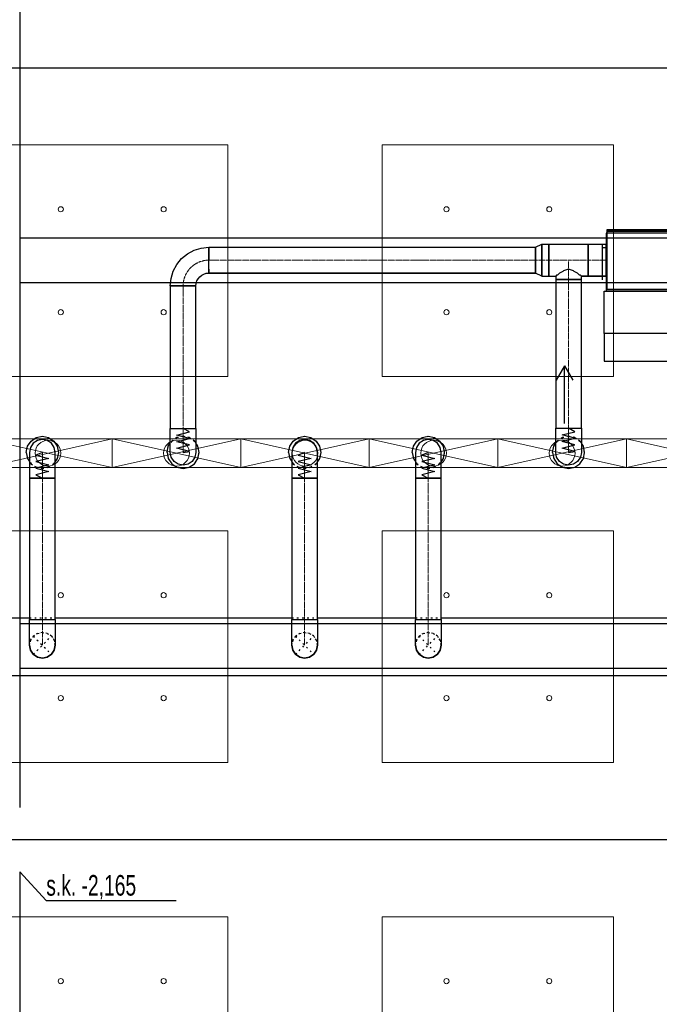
# Model space of a CAD drawing. Header units: centimetres. Extents: x -228435 to 46820, y -89367 to 152985.
# Tile 252 of 256: x 2240 to 7216, y 15720 to 23374. Entities that reach past the tile are written whole.
import ezdxf

# ---------------------------------------------------------------- set-up
doc = ezdxf.new("R2010")
doc.units = ezdxf.units.CM
doc.header["$LTSCALE"] = 50
doc.header["$PDMODE"] = 35
doc.header["$PDSIZE"] = 0.1
for name, pattern in [('CADVENT_CENTERLINE', [9.9, 7.4, -1, 0.5, -1]), ('CADVENT_HIDDEN', [0.8, 0.25, -0.55]), ('Kondygnacja  -0_5$0$HIDDEN', [9.525, 6.35, -3.175]), ('Kondygnacja  -0_5$0$HIDDEN2', [4.7625, 3.175, -1.5875]), ('Osie rzutów$0$DASHDOT2', [12.7, 6.35, -3.175, 0, -3.175])]:
    doc.linetypes.add(name, pattern=pattern)
doc.layers.get('0').update_dxf_attribs({"color": 8})
doc.layers.get('DEFPOINTS').update_dxf_attribs({"color": 8})
for name, color, linetype in [('01-103-Went PP_poziom-0_5$0$L_Nawiew', 250, 'Continuous'), ('bgde-nawiewDETAILS', 1, 'Continuous'), ('bgde-nawiewEXP', 250, 'Continuous'), ('bgde-nawiewHIDDEN', 250, 'Continuous'), ('bgde-wywiewSOL', 5, 'Continuous'), ('bgde_AJ_strzałki', 7, 'Continuous'), ('Kondygnacja  -0_5$0$ARCH_KONSTR_POWYŻEJ RZUTU', 8, 'Kondygnacja  -0_5$0$HIDDEN'), ('Kondygnacja  -0_5$0$ARCH_KONSTR_POWYŻEJ RZUTU_IST', 8, 'Kondygnacja  -0_5$0$HIDDEN2'), ('Osie rzutów$0$ARCH_INFO_OSIE_IST', 8, 'Osie rzutów$0$DASHDOT2'), ('Osie rzutów$0$ARCH_INFO_OSIE_OPISY_IST', 8, 'Continuous')]:
    doc.layers.add(name, color=color, linetype=linetype)
for name, color, linetype, lineweight in [('bgde-nawiewCEN', 7, 'Continuous', 13), ('bgde_nawiewnik', 11, 'Continuous', 5), ('Kondygnacja  -0_5$0$ARCH_INFO_WYMIARY', 8, 'Continuous', 9), ('SU Lampy kwadratowe  -05$0$ARCH_SUFITY_PODWIESZANE', 8, 'Continuous', 9)]:
    doc.layers.add(name, color=color, linetype=linetype, lineweight=lineweight)
doc.styles.add('Kondygnacja  -0_5$0$BIKTS', font='bikromsw.shx', dxfattribs={"width": 0.8})
doc.styles.add('Kondygnacja  -0_5$0$Romans', font='Romans.shx', dxfattribs={"width": 0.7})
doc.dimstyles.new('Kondygnacja  -0_5$0$Wymiary 1-100', dxfattribs={"dimtxt": 12, "dimasz": 10, "dimexe": 5, "dimexo": 0, "dimgap": 4, "dimtad": 1, "dimrnd": 0.5, "dimzin": 12, "dimdsep": 46, "dimtxsty": 'Kondygnacja  -0_5$0$Romans', "dimblk": 'Kondygnacja  -0_5$0$_Oblique', "dimcen": 10, "dimdle": 10, "dimclrt": 55, "dimazin": 0, "dimtfac": 1, "dimtmove": 1, "dimatfit": 3, "dimfxl": 8, "dimfxlon": 1, "dimtolj": 1, "dimtzin": 0, "dimarcsym": 0})

# ---------------------------------------------------------------- blocks, each defined once
blk = doc.blocks.new('Osie rzutów')
at = {"layer": 'Osie rzutów$0$ARCH_INFO_OSIE_IST', "ltscale": 10}
for p, q in [((4436.04, 6800), (15156.54, 6800)), ((4436.04, 6200), (15156.54, 6200))]:
    blk.add_line(p, q, dxfattribs=at)
blk = doc.blocks.new('SU Lampy kwadratowe  -05$0$moduł sufitu')
at = {"layer": 'SU Lampy kwadratowe  -05$0$ARCH_SUFITY_PODWIESZANE'}
for points in [[(60, -60), (240, -60), (240, -240), (60, -240)], [(360, -60), (540, -60), (540, -240), (360, -240)], [(60, -360), (240, -360), (240, -540), (60, -540)], [(360, -360), (540, -360), (540, -540), (360, -540)]]:
    blk.add_lwpolyline(points, close=True, dxfattribs=at)
for centre in [(110, -110), (190, -110), (410, -110), (490, -110), (110, -190), (190, -190), (410, -190), (490, -190), (110, -410), (190, -410), (410, -410), (490, -410), (110, -490), (190, -490), (410, -490), (490, -490)]:
    blk.add_circle(centre, 2, dxfattribs=at)
blk = doc.blocks.new('SU Lampy kwadratowe  -05')
at = {"layer": 'SU Lampy kwadratowe  -05$0$ARCH_SUFITY_PODWIESZANE'}
for points in [[(12320, 6140), (12500, 6140), (12500, 5960), (12320, 5960)], [(12620, 6140), (12800, 6140), (12800, 5960), (12620, 5960)]]:
    blk.add_lwpolyline(points, close=True, dxfattribs=at)
for centre in [(12370, 6090), (12450, 6090), (12670, 6090), (12750, 6090)]:
    blk.add_circle(centre, 2, dxfattribs=at)
blk.add_blockref('SU Lampy kwadratowe  -05$0$moduł sufitu', (12260, 6800), dxfattribs=at)
blk = doc.blocks.new('Kondygnacja  -0_5$0$konstrukcja istniejąca -0.5')
at = {"layer": 'Kondygnacja  -0_5$0$ARCH_KONSTR_POWYŻEJ RZUTU_IST', "ltscale": 10}
for points in [[(12338, 7375), (12338, 6225)], [(12338, 6667.89), (13382, 6667.89), (13382, 6632.89), (12338, 6632.89)], [(12338, 6367.89), (13382, 6367.89), (13382, 6332.89), (12338, 6332.89)], [(12338, 6175), (12338, 5025)]]:
    blk.add_lwpolyline(points, dxfattribs=at)
at = {"layer": 'Kondygnacja  -0_5$0$ARCH_KONSTR_POWYŻEJ RZUTU_IST'}
blk.add_lwpolyline([(12338, 6175), (12358.68, 6152.53), (12459.84, 6152.53)], dxfattribs=at)
at = {"layer": 'Kondygnacja  -0_5$0$ARCH_KONSTR_POWYŻEJ RZUTU_IST', "style": 'Kondygnacja  -0_5$0$BIKTS', "width": 0.7}
blk.add_text('s.k. -2,165', height=16, dxfattribs=at).set_placement((12358.68, 6156.46))
blk = doc.blocks.new('Kondygnacja  -0_5$0$_Oblique')
at = {"color": 0, "linetype": 'ByBlock', "lineweight": -2}
blk.add_line((-0.5, -0.5), (0.5, 0.5), dxfattribs=at)
blk = doc.blocks.new('*D212')
at = {"layer": 'DEFPOINTS', "color": 0}
for p in [(-30586.3, 81900), (-30681.1, 12489.5), (9064, 12489.5)]:
    blk.add_point(p, dxfattribs=at)
at = {"layer": 'Kondygnacja  -0_5$0$ARCH_INFO_WYMIARY', "color": 0, "lineweight": -2}
for p, q in [((-30681.1, 81910), (-30681.1, 12479.5)), ((-30673.1, 81900), (-30686.1, 81900)), ((-30673.1, 12489.5), (-30686.1, 12489.5))]:
    blk.add_line(p, q, dxfattribs=at)
at = {"layer": 'Kondygnacja  -0_5$0$ARCH_INFO_WYMIARY', "color": 0, "lineweight": -2, "xscale": 10, "yscale": 10, "zscale": 10}
for p, rotation in [((-30681.1, 81900), 90), ((-30681.1, 12489.5), 270)]:
    blk.add_blockref('Kondygnacja  -0_5$0$_Oblique', p, dxfattribs=dict(at, rotation=rotation))
at = {"layer": 'Kondygnacja  -0_5$0$ARCH_INFO_WYMIARY', "color": 55, "insert": (-30691.1, 47194.8), "char_height": 12, "attachment_point": 5, "rotation": 90, "style": 'Kondygnacja  -0_5$0$Romans'}
blk.add_mtext('\\A1;69410.5', dxfattribs=at)
blk = doc.blocks.new('A$C066D7839')
at = {"layer": 'bgde_nawiewnik'}
for p, q in [((-50, -11.15), (-50, 11.15)), ((-50, 11.15), (50, 11.15)), ((-50, -11.15), (50, 11.15)), ((50, -11.15), (-50, 11.15)), ((50, 11.15), (50, -11.15)), ((50, -11.15), (-50, -11.15))]:
    blk.add_line(p, q, dxfattribs=at)
blk.add_circle((0, 0), 10, dxfattribs=at)
blk = doc.blocks.new('A$C5B3E7367')
at = {"layer": '01-103-Went PP_poziom-0_5$0$L_Nawiew'}
h = blk.add_hatch(color=256, dxfattribs=at)
h.paths.add_polyline_path([(215, 704), (215, 674), (331.7, 674), (331.7, 612.1), (445.9, 689), (331.7, 765.9), (331.7, 704)])
h.paths.add_polyline_path([(48.3, 704), (48.3, 674), (215, 674), (215, 704)])
for p, q in [((215, 1525), (165, 1525)), ((165, 1525), (165, 1505)), ((165, 1505), (215, 1505)), ((215, 1400), (215, 1530)), ((545, 1530), (215, 1530)), ((215, 1530), (215, 1515)), ((545, 1400), (545, 1530)), ((0, 1378), (215, 1378)), ((0, 0), (0, 1378)), ((545, 1400), (215, 1400)), ((215, 1400), (215, 1378)), ((215, 1378), (215, 0)), ((243.8, 1452), (268.8, 1452)), ((256.2, 1452), (256.2, 1400)), ((326.2, 1452), (351.2, 1452)), ((338.8, 1452), (338.8, 1400)), ((408.8, 1452), (433.8, 1452)), ((421.2, 1452), (421.2, 1400)), ((491.2, 1452), (516.2, 1452)), ((503.8, 1452), (503.8, 1400)), ((545, 0), (545, 1400)), ((445.9, 689), (331.7, 765.9)), ((331.7, 704), (331.7, 765.9)), ((48.3, 704), (331.7, 704)), ((48.3, 704), (48.3, 674)), ((445.9, 689), (331.7, 612.1)), ((48.3, 674), (331.7, 674)), ((331.7, 612.1), (331.7, 674)), ((215, 0), (0, 0)), ((215, 0), (545, 0))]:
    blk.add_line(p, q, dxfattribs=at)
blk = doc.blocks.new('A$C53CA46B8')
at = {"layer": 'bgde-wywiewSOL'}
for p, q in [((200.4, 481.1), (-249.6, 481.1)), ((-249.6, 481.1), (-249.6, -878.9)), ((112.9, 511.1), (-162.1, 511.1)), ((-137.1, 481.1), (-137.1, 511.1)), ((87.9, 481.1), (87.9, 511.1)), ((200.4, 481.1), (200.4, -878.9)), ((200.4, -878.9), (-249.6, -878.9)), ((112.9, -908.9), (-162.1, -908.9)), ((-137.1, -878.9), (-137.1, -908.9)), ((87.9, -878.9), (87.9, -908.9))]:
    blk.add_line(p, q, dxfattribs=at)
at = {"layer": '01-103-Went PP_poziom-0_5$0$L_Nawiew'}
blk.add_blockref('A$C5B3E7367', (-794.6, -893.9), dxfattribs=at)
blk = doc.blocks.new('strzałki2')
at = {"layer": 'bgde_AJ_strzałki'}
for p, q in [((0, 686.6), (-64.9, 574.6, 1393)), ((0, 236.6), (0, 686.6)), ((0, 686.6), (64.9, 574.6, 1393))]:
    blk.add_line(p, q, dxfattribs=at)

msp = doc.modelspace()

# ---------------------------------------------------------------- linework, layer by layer
at = {"layer": 'bgde-nawiewCEN', "linetype": 'CADVENT_CENTERLINE', "ltscale": 0.06}
for p, q in [((6253.732, 21504.314), (3711.487, 21504.314)), ((6356.732, 21504.314), (6253.732, 21504.314)), ((6356.732, 21504.314), (6509.732, 21504.314)), ((6509.732, 21354.314), (6509.732, 21504.314)), ((6509.732, 21504.314), (6662.732, 21504.314)), ((6662.732, 21504.314), (6802.732, 21504.314)), ((6806.732, 21504.314), (6802.732, 21504.314)), ((3511.487, 21304.314), (3511.487, 20195.476)), ((6509.732, 21354.314), (6509.732, 20197.254)), ((3511.487, 20195.476), (3511.487, 20178.139)), ((3511.487, 20178.139), (3511.487, 20130.745)), ((6509.732, 20197.254), (6509.732, 20179.751)), ((6509.732, 20179.751), (6509.732, 20131.902)), ((6509.732, 20131.902), (6509.732, 20105.884)), ((3511.487, 20130.745), (3511.487, 20104.974)), ((3511.487, 20104.974), (3511.487, 20083.158)), ((3511.487, 20083.158), (3511.487, 20064.97)), ((3511.487, 20064.97), (3511.487, 20050.078)), ((6509.732, 20105.884), (6509.732, 20083.859)), ((6509.732, 20083.859), (6509.732, 20065.497)), ((6509.732, 20065.497), (6509.732, 20050.462)), ((2416.739, 20009.546), (2416.739, 20010.02)), ((2416.739, 20008.421), (2416.739, 20009.546)), ((2416.739, 20006.231), (2416.739, 20008.421)), ((2416.739, 20002.619), (2416.739, 20006.231)), ((2416.739, 19997.231), (2416.739, 20002.619)), ((2416.739, 19989.712), (2416.739, 19997.231)), ((2416.739, 19979.705), (2416.739, 19989.712)), ((2416.739, 19966.857), (2416.739, 19979.705)), ((3511.487, 20050.078), (3511.487, 20038.154)), ((3511.487, 20038.154), (3511.487, 20028.868)), ((3511.487, 20028.868), (3511.487, 20021.889)), ((3511.487, 20021.889), (3511.487, 20016.889)), ((3511.487, 20016.889), (3511.487, 20013.537)), ((3511.487, 20013.537), (3511.487, 20011.504)), ((3511.487, 20011.504), (3511.487, 20010.46)), ((3511.487, 20010.46), (3511.487, 20010.02)), ((4456.837, 20009.546), (4456.837, 20010.02)), ((4456.837, 20008.421), (4456.837, 20009.546)), ((4456.837, 20006.231), (4456.837, 20008.421)), ((4456.837, 20002.619), (4456.837, 20006.231)), ((4456.837, 19997.231), (4456.837, 20002.619)), ((4456.837, 19989.712), (4456.837, 19997.231)), ((4456.837, 19979.705), (4456.837, 19989.712)), ((4456.837, 19966.857), (4456.837, 19979.705)), ((5418.417, 20009.546), (5418.417, 20010.02)), ((5418.417, 20008.421), (5418.417, 20009.546)), ((5418.417, 20006.231), (5418.417, 20008.421)), ((5418.417, 20002.619), (5418.417, 20006.231)), ((5418.417, 19997.231), (5418.417, 20002.619)), ((5418.417, 19989.712), (5418.417, 19997.231)), ((5418.417, 19979.705), (5418.417, 19989.712)), ((5418.417, 19966.857), (5418.417, 19979.705)), ((6509.732, 20050.462), (6509.732, 20038.424)), ((6509.732, 20038.424), (6509.732, 20029.048)), ((6509.732, 20029.048), (6509.732, 20022.003)), ((6509.732, 20022.003), (6509.732, 20016.955)), ((6509.732, 20016.955), (6509.732, 20013.57)), ((6509.732, 20013.57), (6509.732, 20011.518)), ((6509.732, 20011.518), (6509.732, 20010.464)), ((6509.732, 20010.464), (6509.732, 20010.02)), ((2416.739, 19950.812), (2416.739, 19966.857)), ((2416.739, 19931.214), (2416.739, 19950.812)), ((2416.739, 19907.708), (2416.739, 19931.214)), ((2416.739, 19879.94), (2416.739, 19907.708)), ((4456.837, 19950.812), (4456.837, 19966.857)), ((4456.837, 19931.214), (4456.837, 19950.812)), ((4456.837, 19907.708), (4456.837, 19931.214)), ((4456.837, 19879.94), (4456.837, 19907.708)), ((5418.417, 19950.812), (5418.417, 19966.857)), ((5418.417, 19931.214), (5418.417, 19950.812)), ((5418.417, 19907.708), (5418.417, 19931.214)), ((5418.417, 19879.94), (5418.417, 19907.708)), ((2416.739, 19828.873), (2416.739, 19879.94)), ((2416.739, 19810.192), (2416.739, 19828.873)), ((4456.837, 19828.873), (4456.837, 19879.94)), ((4456.837, 19810.192), (4456.837, 19828.873)), ((5418.417, 19828.873), (5418.417, 19879.94)), ((5418.417, 19810.192), (5418.417, 19828.873)), ((2416.739, 18711.102), (2416.739, 19810.192)), ((4456.837, 18711.102), (4456.837, 19810.192)), ((5418.417, 18711.102), (5418.417, 19810.192)), ((2416.739, 18711.102), (2416.739, 18511.102)), ((4456.837, 18711.102), (4456.837, 18511.102)), ((5418.417, 18711.102), (5418.417, 18511.102))]:
    msp.add_line(p, q, dxfattribs=at)
msp.add_arc((3711.487, 21304.314), 200, 90, 180, dxfattribs=at)
at = {"layer": 'bgde-nawiewDETAILS', "linetype": 'CADVENT_HIDDEN'}
for p, q in [((2346.028, 18440.392), (2487.45, 18581.813)), ((2346.028, 18581.813), (2487.45, 18440.392)), ((4386.127, 18440.392), (4527.548, 18581.813)), ((4386.127, 18581.813), (4527.548, 18440.392)), ((5347.706, 18440.392), (5489.128, 18581.813)), ((5347.706, 18581.813), (5489.128, 18440.392))]:
    msp.add_line(p, q, dxfattribs=at)
at = {"layer": 'bgde-nawiewEXP', "linetype": 'Continuous'}
for points in [[(6806.732, 21729.314), (8166.732, 21729.314), (8166.732, 21739.314), (6806.732, 21739.314)], [(6806.732, 21279.314), (8166.732, 21279.314), (8166.732, 21729.314), (6806.732, 21729.314)], [(3711.487, 21404.314), (3711.487, 21604.314), (6253.732, 21604.314), (6253.732, 21404.314)], [(3411.487, 20195.476), (3611.487, 20195.476), (3611.487, 21304.314), (3411.487, 21304.314)], [(6409.732, 20197.254), (6609.732, 20197.254), (6609.732, 21354.314), (6409.732, 21354.314)], [(3411.487, 20010.02), (3411.487, 20195.476), (3611.487, 20195.476), (3611.487, 20010.02), (3603.874, 19971.752), (3582.197, 19939.309), (3549.755, 19917.632), (3511.487, 19910.02), (3473.218, 19917.632), (3440.776, 19939.309), (3419.099, 19971.752)], [(6409.732, 20010.02), (6409.732, 20197.254), (6609.732, 20197.254), (6609.732, 20010.02), (6602.12, 19971.752), (6580.442, 19939.309), (6548, 19917.632), (6509.732, 19910.02), (6471.463, 19917.632), (6439.021, 19939.309), (6417.344, 19971.752)], [(2316.739, 20009.546), (2316.739, 19810.192), (2516.739, 19810.192), (2516.739, 20010.02), (2509.127, 20048.288), (2487.45, 20080.731), (2455.007, 20102.408), (2416.739, 20110.02), (2378.471, 20102.408), (2346.028, 20080.731), (2324.351, 20048.288), (2316.739, 20010.02)], [(4356.837, 19810.192), (4556.837, 19810.192), (4556.837, 20010.02), (4549.225, 20048.288), (4527.548, 20080.731), (4495.106, 20102.408), (4456.837, 20110.02), (4418.569, 20102.408), (4386.127, 20080.731), (4364.449, 20048.288), (4356.837, 20010.02), (4356.837, 19828.873)], [(5318.417, 19979.705), (5318.417, 19810.192), (5518.417, 19810.192), (5518.417, 20010.02), (5510.805, 20048.288), (5489.128, 20080.731), (5456.685, 20102.408), (5418.417, 20110.02), (5380.149, 20102.408), (5347.706, 20080.731), (5326.029, 20048.288), (5318.417, 20010.02), (5318.417, 19989.712)], [(2316.739, 18711.102), (2516.739, 18711.102), (2516.739, 19810.192), (2316.739, 19810.192)], [(4356.837, 18711.102), (4556.837, 18711.102), (4556.837, 19810.192), (4356.837, 19810.192)], [(5318.417, 18711.102), (5518.417, 18711.102), (5518.417, 19810.192), (5318.417, 19810.192)], [(2316.739, 18511.102), (2316.739, 18711.102), (2516.739, 18711.102), (2516.739, 18511.102), (2509.127, 18472.834), (2487.45, 18440.392), (2455.007, 18418.714), (2416.739, 18411.102), (2378.471, 18418.714), (2346.028, 18440.392), (2324.351, 18472.834)], [(5318.417, 18511.102), (5318.417, 18711.102), (5518.417, 18711.102), (5518.417, 18511.102), (5510.805, 18472.834), (5489.128, 18440.392), (5456.685, 18418.714), (5418.417, 18411.102), (5380.149, 18418.714), (5347.706, 18440.392), (5326.029, 18472.834)], [(2378.471, 18418.714), (2416.739, 18411.102), (2455.007, 18418.714), (2487.45, 18440.392), (2509.127, 18472.834), (2516.739, 18511.102), (2509.127, 18472.834), (2487.45, 18440.392), (2455.007, 18418.714), (2416.739, 18411.102)], [(4356.837, 18511.102), (4364.449, 18472.834), (4386.127, 18440.392), (4418.569, 18418.714), (4456.837, 18411.102), (4495.106, 18418.714), (4527.548, 18440.392), (4549.225, 18472.834), (4556.837, 18511.102), (4549.225, 18472.834), (4527.548, 18440.392), (4495.106, 18418.714), (4456.837, 18411.102), (4418.569, 18418.714), (4386.127, 18440.392), (4364.449, 18472.834)], [(5318.417, 18511.102), (5326.029, 18472.834), (5347.706, 18440.392), (5380.149, 18418.714), (5418.417, 18411.102), (5456.685, 18418.714), (5489.128, 18440.392), (5510.805, 18472.834), (5518.417, 18511.102), (5510.805, 18472.834), (5489.128, 18440.392), (5456.685, 18418.714), (5418.417, 18411.102), (5380.149, 18418.714), (5347.706, 18440.392), (5326.029, 18472.834)]]:
    msp.add_lwpolyline(points, close=True, dxfattribs=at)
for points in [[(3411.487, 21304.314), (3417.251, 21362.841), (3434.323, 21419.119), (3462.046, 21470.985), (3499.354, 21516.446), (3544.815, 21553.755), (3596.681, 21581.478), (3652.959, 21598.55), (3711.487, 21604.314), (3711.487, 21542.582)], [(3711.487, 21404.314), (6253.732, 21404.314), (6253.732, 21604.314), (6301.889, 21629.314), (6301.889, 21379.314), (6253.732, 21404.314)], [(6301.889, 21379.314), (6301.889, 21629.314), (6356.732, 21629.314), (6356.732, 21379.314), (6409.732, 21379.314), (6409.732, 21354.314), (6609.732, 21354.314), (6609.732, 21379.314), (6602.12, 21386.926), (6595.727, 21388.829), (6580.442, 21404.114), (6553.986, 21415.926), (6548, 21421.911), (6509.732, 21433.304), (6471.463, 21421.911), (6465.477, 21415.926), (6439.021, 21404.114), (6423.736, 21388.829), (6417.344, 21386.926), (6409.732, 21379.314)], [(6301.889, 21379.314), (6356.732, 21379.314), (6356.732, 21629.314), (6662.732, 21629.314), (6662.732, 21456.479)], [(6662.732, 21379.314), (6662.732, 21629.314), (6802.732, 21629.314), (6802.732, 21388.829)], [(6802.732, 21379.314), (6802.732, 21629.314), (6806.732, 21629.314)], [(3711.487, 21542.582), (3711.487, 21575.025)], [(3711.487, 21433.603), (3711.487, 21542.582)], [(3711.487, 21542.582), (3711.487, 21504.314)], [(3711.487, 21433.603), (3711.487, 21411.926)], [(3711.487, 21411.926), (3711.487, 21433.603)], [(6662.732, 21456.479), (6662.732, 21504.314)], [(6662.732, 21415.926), (6662.732, 21456.479)], [(6662.732, 21456.479), (6662.732, 21415.926)], [(3411.487, 21304.314), (3611.487, 21304.314), (3613.408, 21323.823), (3619.099, 21342.582), (3628.34, 21359.871), (3640.776, 21375.025), (3655.93, 21387.461), (3673.218, 21396.702), (3691.977, 21402.392), (3711.487, 21404.314), (3711.487, 21411.926)], [(3711.487, 21411.926), (3711.487, 21404.314)], [(6356.732, 21379.314), (6356.732, 21388.829)], [(6609.732, 21379.314), (6662.732, 21379.314)], [(6662.732, 21379.314), (6609.732, 21379.314)], [(6662.732, 21415.926), (6662.732, 21388.829)], [(6662.732, 21379.314), (6662.732, 21415.926)], [(6662.732, 21379.314), (6802.732, 21379.314)], [(6802.732, 21379.314), (6662.732, 21379.314)], [(6802.732, 21379.314), (6802.732, 21415.926)], [(6802.732, 21379.314), (6806.732, 21379.314)], [(2291.739, 20010.02), (2301.254, 20057.855), (2328.351, 20098.408), (2368.904, 20125.505), (2416.739, 20135.02), (2464.575, 20125.505), (2505.127, 20098.408), (2532.224, 20057.855), (2541.739, 20010.02), (2532.224, 19962.184), (2516.739, 19939.01)], [(4331.837, 20010.02), (4341.352, 20057.855), (4368.449, 20098.408), (4409.002, 20125.505), (4456.837, 20135.02), (4504.673, 20125.505), (4545.226, 20098.408), (4572.322, 20057.855), (4581.837, 20010.02), (4572.322, 19962.184), (4556.837, 19939.01)], [(5293.417, 20010.02), (5302.932, 20057.855), (5330.029, 20098.408), (5370.582, 20125.505), (5418.417, 20135.02), (5466.253, 20125.505), (5506.805, 20098.408), (5533.902, 20057.855), (5543.417, 20010.02), (5533.902, 19962.184), (5518.417, 19939.01)], [(3386.487, 20010.02), (3396.002, 19962.184), (3423.098, 19921.632), (3463.651, 19894.535), (3511.487, 19885.02), (3559.322, 19894.535), (3599.875, 19921.632), (3626.971, 19962.184), (3636.487, 20010.02), (3626.971, 20057.855), (3611.487, 20081.03)], [(3386.487, 20010.02), (3396.002, 20057.855), (3411.487, 20081.03)], [(6384.732, 20010.02), (6394.247, 19962.184), (6421.343, 19921.632), (6461.896, 19894.535), (6509.732, 19885.02), (6557.567, 19894.535), (6598.12, 19921.632), (6625.217, 19962.184), (6634.732, 20010.02), (6625.217, 20057.855), (6609.732, 20081.03)], [(6384.732, 20010.02), (6394.247, 20057.855), (6409.732, 20081.03)], [(2291.739, 20010.02), (2301.254, 19962.184), (2316.739, 19939.01)], [(4331.837, 20010.02), (4341.352, 19962.184), (4356.837, 19939.01)], [(5293.417, 20010.02), (5302.932, 19962.184), (5318.417, 19939.01)], [(160.471, 18274.463), (10631.431, 18274.463), (10631.431, 18724.463), (10554.035, 18724.463)], [(1859.997, 18724.463), (2316.739, 18724.463)], [(2516.739, 18724.463), (4356.837, 18724.463)], [(4356.837, 18511.102), (4356.837, 18711.102), (4556.837, 18711.102), (4556.837, 18511.102), (4549.225, 18472.834), (4527.548, 18440.392), (4495.106, 18418.714), (4456.837, 18411.102), (4418.569, 18418.714), (4386.127, 18440.392), (4364.449, 18472.834)], [(4556.837, 18724.463), (5318.417, 18724.463)], [(5518.417, 18724.463), (7360.253, 18724.463)], [(2316.739, 18511.102), (2324.351, 18472.834), (2346.028, 18440.392), (2378.471, 18418.714)], [(2316.739, 18511.102), (2324.351, 18472.834), (2346.028, 18440.392), (2378.471, 18418.714)], [(4356.837, 18511.102), (4364.449, 18472.834)], [(4364.449, 18472.834), (4356.837, 18511.102)], [(4364.449, 18472.834), (4386.127, 18440.392)], [(2378.471, 18418.714), (2346.028, 18440.392)], [(2378.471, 18418.714), (2346.028, 18440.392)]]:
    msp.add_lwpolyline(points, dxfattribs=at)
at = {"layer": 'bgde-nawiewEXP'}
for points in [[(3511.487, 20010.02), (3561.487, 20017.833), (3461.487, 20042.834), (3561.487, 20067.913), (3461.487, 20093.401), (3561.487, 20118.478), (3461.487, 20144.166), (3561.487, 20169.172), (3511.487, 20195.476)], [(6509.732, 20010.02), (6559.732, 20018.24), (6459.732, 20043.376), (6559.732, 20068.711), (6459.732, 20094.425), (6559.732, 20119.705), (6459.732, 20145.587), (6559.732, 20170.772), (6509.732, 20197.254)], [(2416.739, 20010.02), (2366.739, 19988.741), (2466.739, 19963.401), (2366.739, 19938.202), (2466.739, 19912.939), (2366.739, 19887.426), (2466.739, 19862.089), (2366.739, 19836.652), (2416.739, 19810.192)], [(4456.837, 20010.02), (4406.837, 19988.741), (4506.837, 19963.401), (4406.837, 19938.202), (4506.837, 19912.939), (4406.837, 19887.426), (4506.837, 19862.089), (4406.837, 19836.652), (4456.837, 19810.192)], [(5418.417, 20010.02), (5368.417, 19988.741), (5468.417, 19963.401), (5368.417, 19938.202), (5468.417, 19912.939), (5368.417, 19887.426), (5468.417, 19862.089), (5368.417, 19836.652), (5418.417, 19810.192)]]:
    msp.add_lwpolyline(points, dxfattribs=at)
at = {"layer": 'bgde-nawiewHIDDEN', "linetype": 'CADVENT_HIDDEN'}
for points in [[(6806.732, 21379.314), (6806.732, 21629.314)], [(2291.739, 20010.02), (2301.254, 20057.855), (2328.351, 20098.408), (2368.904, 20125.505), (2416.739, 20135.02), (2464.575, 20125.505), (2505.127, 20098.408), (2532.224, 20057.855), (2541.739, 20010.02), (2532.224, 19962.184), (2505.127, 19921.632), (2464.575, 19894.535), (2416.739, 19885.02), (2368.904, 19894.535), (2328.351, 19921.632), (2368.904, 19894.535), (2416.739, 19885.02), (2464.575, 19894.535), (2505.127, 19921.632), (2516.739, 19939.01)], [(3386.487, 20010.02), (3396.002, 19962.184), (3423.098, 19921.632), (3463.651, 19894.535), (3511.487, 19885.02), (3559.322, 19894.535), (3599.875, 19921.632), (3626.971, 19962.184), (3636.487, 20010.02), (3626.971, 20057.855), (3599.875, 20098.408), (3559.322, 20125.505), (3511.487, 20135.02), (3463.651, 20125.505), (3423.098, 20098.408), (3411.487, 20081.03)], [(3386.487, 20010.02), (3396.002, 20057.855), (3423.098, 20098.408), (3463.651, 20125.505), (3511.487, 20135.02), (3559.322, 20125.505), (3599.875, 20098.408), (3611.487, 20081.03)], [(4331.837, 20010.02), (4341.352, 20057.855), (4368.449, 20098.408), (4409.002, 20125.505), (4456.837, 20135.02), (4504.673, 20125.505), (4545.226, 20098.408), (4572.322, 20057.855), (4581.837, 20010.02), (4572.322, 19962.184), (4545.226, 19921.632), (4504.673, 19894.535), (4456.837, 19885.02), (4409.002, 19894.535), (4368.449, 19921.632), (4409.002, 19894.535), (4456.837, 19885.02), (4504.673, 19894.535), (4545.226, 19921.632), (4556.837, 19939.01)], [(5293.417, 20010.02), (5302.932, 20057.855), (5330.029, 20098.408), (5370.582, 20125.505), (5418.417, 20135.02), (5466.253, 20125.505), (5506.805, 20098.408), (5533.902, 20057.855), (5543.417, 20010.02), (5533.902, 19962.184), (5506.805, 19921.632), (5466.253, 19894.535), (5418.417, 19885.02), (5370.582, 19894.535), (5330.029, 19921.632), (5370.582, 19894.535), (5418.417, 19885.02), (5466.253, 19894.535), (5506.805, 19921.632), (5518.417, 19939.01)], [(6384.732, 20010.02), (6394.247, 19962.184), (6421.343, 19921.632), (6461.896, 19894.535), (6509.732, 19885.02), (6557.567, 19894.535), (6598.12, 19921.632), (6625.217, 19962.184), (6634.732, 20010.02), (6625.217, 20057.855), (6598.12, 20098.408), (6557.567, 20125.505), (6509.732, 20135.02), (6461.896, 20125.505), (6421.343, 20098.408), (6409.732, 20081.03)], [(6384.732, 20010.02), (6394.247, 20057.855), (6421.343, 20098.408), (6461.896, 20125.505), (6509.732, 20135.02), (6557.567, 20125.505), (6598.12, 20098.408), (6609.732, 20081.03)], [(2291.739, 20010.02), (2301.254, 19962.184), (2328.351, 19921.632), (2316.739, 19939.01)], [(4331.837, 20010.02), (4341.352, 19962.184), (4368.449, 19921.632), (4356.837, 19939.01)], [(5293.417, 20010.02), (5302.932, 19962.184), (5330.029, 19921.632), (5318.417, 19939.01)], [(2316.739, 18724.463), (2516.739, 18724.463)], [(4356.837, 18724.463), (4556.837, 18724.463)], [(5318.417, 18724.463), (5518.417, 18724.463)]]:
    msp.add_lwpolyline(points, dxfattribs=at)
for points in [[(2316.739, 18511.102), (2324.351, 18549.371), (2346.028, 18581.813), (2378.471, 18603.49), (2416.739, 18611.102), (2455.007, 18603.49), (2487.45, 18581.813), (2509.127, 18549.371), (2516.739, 18511.102), (2509.127, 18549.371), (2487.45, 18581.813), (2455.007, 18603.49), (2416.739, 18611.102), (2378.471, 18603.49), (2346.028, 18581.813), (2324.351, 18549.371)], [(4356.837, 18511.102), (4364.449, 18549.371), (4386.127, 18581.813), (4418.569, 18603.49), (4456.837, 18611.102), (4495.106, 18603.49), (4527.548, 18581.813), (4549.225, 18549.371), (4556.837, 18511.102), (4549.225, 18549.371), (4527.548, 18581.813), (4495.106, 18603.49), (4456.837, 18611.102), (4418.569, 18603.49), (4386.127, 18581.813), (4364.449, 18549.371)], [(5318.417, 18511.102), (5326.029, 18549.371), (5347.706, 18581.813), (5380.149, 18603.49), (5418.417, 18611.102), (5456.685, 18603.49), (5489.128, 18581.813), (5510.805, 18549.371), (5518.417, 18511.102), (5510.805, 18549.371), (5489.128, 18581.813), (5456.685, 18603.49), (5418.417, 18611.102), (5380.149, 18603.49), (5347.706, 18581.813), (5326.029, 18549.371)]]:
    msp.add_lwpolyline(points, close=True, dxfattribs=at)

# ---------------------------------------------------------------- block references
at = {"layer": '01-103-Went PP_poziom-0_5$0$L_Nawiew', "xscale": -1, "rotation": 270}
msp.add_blockref('A$C53CA46B8', (7680.096, 21513.761, 210.499), dxfattribs=at)
at = {"layer": '01-103-Went PP_poziom-0_5$0$L_Nawiew', "xscale": 10, "yscale": 10, "zscale": 10}
for p in [(2460, 20003.971, 1920), (3460, 20003.971, 1920), (4460, 20003.971, 1920), (5460, 20003.971, 1920), (6460, 20003.971, 1920), (7460, 20003.971, 1920)]:
    msp.add_blockref('A$C066D7839', p, dxfattribs=at)
at = {"layer": 'bgde_AJ_strzałki'}
msp.add_blockref('strzałki2', (6477.999, 19996.964, 1920), dxfattribs=at)
at = {"layer": 'Kondygnacja  -0_5$0$ARCH_KONSTR_POWYŻEJ RZUTU', "xscale": 10, "yscale": 10, "zscale": 10}
msp.add_blockref('Kondygnacja  -0_5$0$konstrukcja istniejąca -0.5', (-121140, -45000), dxfattribs=at)
at = {"layer": 'Osie rzutów$0$ARCH_INFO_OSIE_OPISY_IST', "xscale": 10, "yscale": 10, "zscale": 10}
msp.add_blockref('Osie rzutów', (-121140, -45000), dxfattribs=at)
at = {"layer": 'SU Lampy kwadratowe  -05$0$ARCH_SUFITY_PODWIESZANE', "xscale": 10, "yscale": 10, "zscale": 10}
msp.add_blockref('SU Lampy kwadratowe  -05', (-121140, -45000), dxfattribs=at)

# ---------------------------------------------------------------- dimensions: what is measured, and where the dimension line sits
at = {"layer": 'Kondygnacja  -0_5$0$ARCH_INFO_WYMIARY'}
dim = msp.add_linear_dim(base=(-30681.114, 12489.5), p1=(-30586.301, 81900), p2=(9064, 12489.5), angle=90, dimstyle='Kondygnacja  -0_5$0$Wymiary 1-100', dxfattribs=at)
dim.commit()
dim.dimension.update_dxf_attribs({"geometry": '*D212', "text_midpoint": (-30691.114, 47194.75)})

doc.saveas('drawing.dxf')
